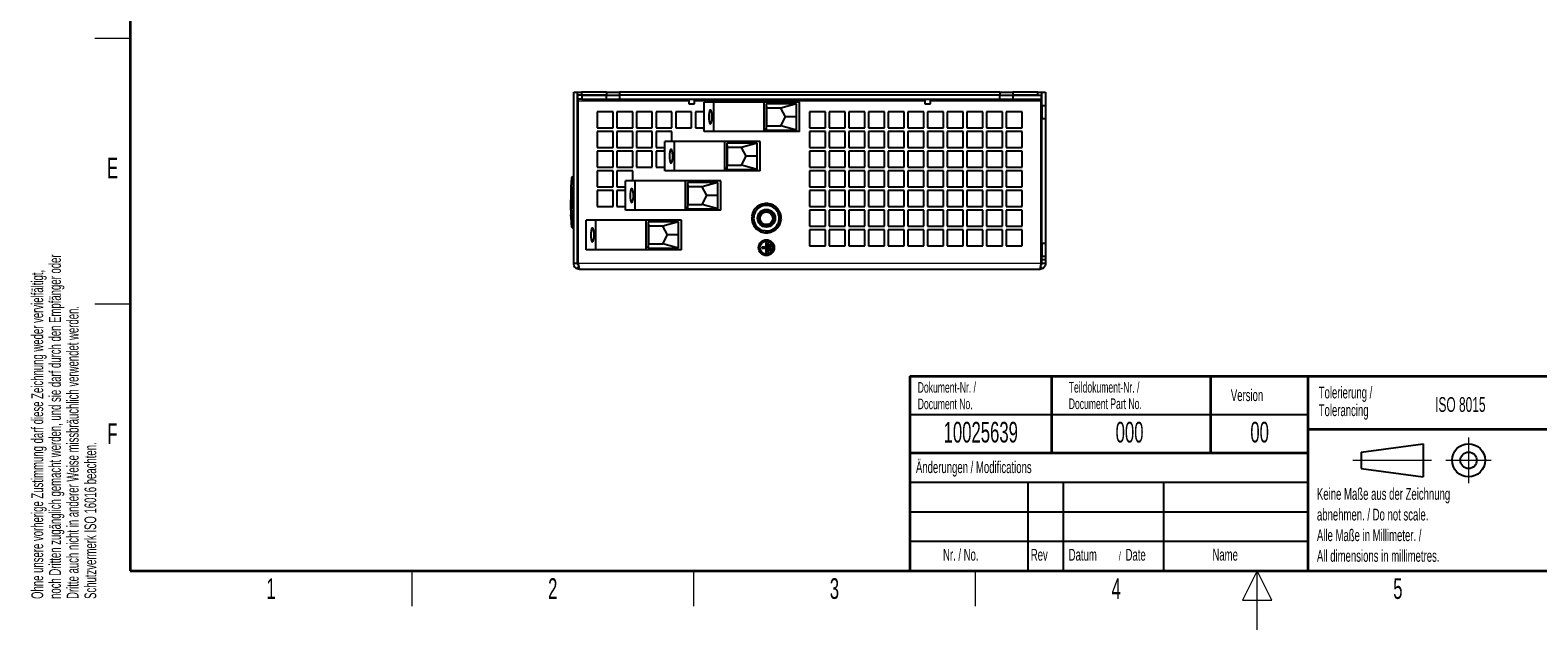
# Model space of a CAD drawing. Header units: millimetres. Extents: x 5 to 418, y 2 to 292.
# Tile 1 of 15: x 9 to 265, y 2 to 104. Entities that reach past the tile are written whole.
import ezdxf

# ---------------------------------------------------------------- set-up
doc = ezdxf.new("R2010")
doc.units = ezdxf.units.MM
doc.layers.add('SLD-0', color=7, linetype='Continuous')
doc.styles.add('SLDTEXTSTYLE0', font='TXT', dxfattribs={"width": 0.605})

msp = doc.modelspace()

# ---------------------------------------------------------------- linework, layer by layer
at = {"color": 7, "linetype": 'Continuous', "lineweight": 25}
for p, q in [((101.1509, 93.0885), (101.8176, 93.0885)), ((101.1509, 64.0885), (101.1509, 93.0885)), ((101.8176, 92.5885), (101.8176, 93.0885)), ((101.8176, 93.0885), (102.4842, 93.0885)), ((102.4842, 92.5885), (101.8176, 92.5885)), ((101.8176, 64.0885), (101.8176, 92.5885)), ((101.8842, 91.9218), (101.8842, 92.5885)), ((102.4842, 93.0885), (102.4842, 92.5885)), ((106.7342, 93.0885), (102.4842, 93.0885)), ((106.7342, 92.5885), (102.4842, 92.5885)), ((102.5509, 92.5885), (102.5509, 91.9218)), ((102.5509, 92.5885), (106.7342, 92.5885)), ((106.7342, 93.0885), (106.7342, 92.5885)), ((106.7342, 93.0885), (108.9009, 93.0885)), ((106.7342, 92.5885), (108.9009, 92.5885)), ((106.7342, 91.9218), (106.7342, 92.5885)), ((108.9009, 93.0885), (108.9009, 92.5885)), ((173.4009, 93.0885), (108.9009, 93.0885)), ((173.4009, 92.5885), (108.9009, 92.5885)), ((108.9009, 92.5885), (108.9009, 91.9218)), ((173.4009, 93.0885), (173.4009, 92.5885)), ((173.4009, 93.0885), (175.5676, 93.0885)), ((173.4009, 92.5885), (175.5676, 92.5885)), ((173.4009, 91.9218), (173.4009, 92.5885)), ((175.5676, 93.0885), (175.5676, 92.5885)), ((179.8176, 93.0885), (175.5676, 93.0885)), ((179.8176, 92.5885), (175.5676, 92.5885)), ((175.5676, 92.5885), (175.5676, 91.9218)), ((175.5676, 92.5885), (180.4176, 92.5885)), ((179.8176, 92.5885), (179.8176, 93.0885)), ((179.8176, 93.0885), (180.4842, 93.0885)), ((180.4842, 92.5885), (180.4176, 92.5885)), ((180.4176, 92.5885), (180.4176, 91.9218)), ((180.4842, 90.8385), (180.4842, 93.0885)), ((180.4842, 93.0885), (181.1509, 93.0885)), ((181.1509, 93.0885), (181.1509, 90.8385)), ((102.5509, 91.9218), (101.8842, 91.9218)), ((101.8842, 91.9218), (101.8842, 91.5885)), ((101.8842, 91.5885), (101.8842, 64.0885)), ((102.5509, 91.9218), (106.7342, 91.9218)), ((107.8176, 89.7552), (105.1509, 89.7552)), ((105.1509, 89.7552), (105.1509, 87.0885)), ((106.7342, 91.9218), (108.9009, 91.9218)), ((107.8176, 87.0885), (107.8176, 89.7552)), ((108.4842, 89.7552), (108.4842, 87.0885)), ((111.1509, 89.7552), (108.4842, 89.7552)), ((108.9009, 91.9218), (173.4009, 91.9218)), ((111.1509, 87.0885), (111.1509, 89.7552)), ((111.8176, 89.7552), (111.8176, 87.0885)), ((114.4842, 89.7552), (111.8176, 89.7552)), ((114.4842, 87.0885), (114.4842, 89.7552)), ((115.1509, 89.7552), (115.1509, 87.0885)), ((117.8176, 89.7552), (115.1509, 89.7552)), ((117.8176, 87.0885), (117.8176, 89.7552)), ((118.4842, 89.7552), (118.4842, 87.0885)), ((121.1509, 89.7552), (118.4842, 89.7552)), ((120.6592, 91.9218), (120.6592, 91.159)), ((120.6592, 91.159), (121.342, 91.159)), ((121.1509, 87.0885), (121.1509, 89.7552)), ((121.342, 91.159), (121.6426, 91.159)), ((121.6426, 91.159), (121.6426, 91.9218)), ((121.8176, 89.7552), (121.8176, 87.0885)), ((123.2509, 89.7552), (121.8176, 89.7552)), ((123.2509, 86.4218), (123.2509, 91.4218)), ((124.9176, 91.4218), (123.2509, 91.4218)), ((124.9176, 86.4218), (124.9176, 91.4218)), ((133.4176, 91.4218), (124.9176, 91.4218)), ((133.4176, 86.4218), (133.4176, 91.4218)), ((139.4176, 91.4218), (133.4176, 91.4218)), ((133.7584, 91.1552), (133.7584, 86.6885)), ((138.9325, 91.1552), (133.7584, 91.1552)), ((133.7584, 91.1552), (133.8393, 90.4218)), ((136.2646, 90.4218), (133.8393, 90.4218)), ((133.8393, 90.4218), (133.8393, 87.4218)), ((138.9325, 91.1552), (136.2646, 90.4218)), ((137.0731, 88.9218), (136.2646, 90.4218)), ((138.9325, 88.9218), (138.9325, 91.1552)), ((139.4176, 86.4218), (139.4176, 91.4218)), ((141.1509, 89.7552), (141.1509, 87.0885)), ((143.8176, 89.7552), (141.1509, 89.7552)), ((143.8176, 87.0885), (143.8176, 89.7552)), ((144.4842, 89.7552), (144.4842, 87.0885)), ((147.1509, 89.7552), (144.4842, 89.7552)), ((147.1509, 87.0885), (147.1509, 89.7552)), ((147.8176, 89.7552), (147.8176, 87.0885)), ((150.4842, 89.7552), (147.8176, 89.7552)), ((150.4842, 87.0885), (150.4842, 89.7552)), ((151.1509, 89.7552), (151.1509, 87.0885)), ((153.8176, 89.7552), (151.1509, 89.7552)), ((153.8176, 87.0885), (153.8176, 89.7552)), ((154.4842, 89.7552), (154.4842, 87.0885)), ((157.1509, 89.7552), (154.4842, 89.7552)), ((157.1509, 87.0885), (157.1509, 89.7552)), ((157.8176, 89.7552), (157.8176, 87.0885)), ((160.4842, 89.7552), (157.8176, 89.7552)), ((160.4842, 87.0885), (160.4842, 89.7552)), ((160.6592, 91.9218), (160.6592, 91.159)), ((160.6592, 91.159), (161.342, 91.159)), ((161.1509, 89.7552), (161.1509, 87.0885)), ((163.8176, 89.7552), (161.1509, 89.7552)), ((161.342, 91.159), (161.6426, 91.159)), ((161.6426, 91.159), (161.6426, 91.9218)), ((163.8176, 87.0885), (163.8176, 89.7552)), ((164.4842, 89.7552), (164.4842, 87.0885)), ((167.1509, 89.7552), (164.4842, 89.7552)), ((167.1509, 87.0885), (167.1509, 89.7552)), ((167.8176, 89.7552), (167.8176, 87.0885)), ((170.4842, 89.7552), (167.8176, 89.7552)), ((170.4842, 87.0885), (170.4842, 89.7552)), ((173.8176, 89.7552), (171.1509, 89.7552)), ((171.1509, 89.7552), (171.1509, 87.0885)), ((173.4009, 91.9218), (175.5676, 91.9218)), ((173.8176, 87.0885), (173.8176, 89.7552)), ((177.1509, 89.7552), (174.4842, 89.7552)), ((174.4842, 89.7552), (174.4842, 87.0885)), ((175.5676, 91.9218), (180.4176, 91.9218)), ((177.1509, 87.0885), (177.1509, 89.7552)), ((180.4176, 91.5885), (180.4176, 91.9218)), ((180.4176, 64.0885), (180.4176, 91.5885)), ((180.4842, 90.8385), (181.1509, 90.8385)), ((180.4842, 90.8385), (180.4842, 88.6718)), ((181.1509, 90.8385), (181.1509, 88.6718)), ((105.1509, 87.0885), (107.8176, 87.0885)), ((108.4842, 87.0885), (111.1509, 87.0885)), ((111.8176, 87.0885), (114.4842, 87.0885)), ((115.1509, 87.0885), (117.8176, 87.0885)), ((118.4842, 87.0885), (121.1509, 87.0885)), ((121.8176, 87.0885), (123.2509, 87.0885)), ((133.7584, 86.6885), (133.8393, 87.4218)), ((133.8393, 87.4218), (136.2646, 87.4218)), ((136.2646, 87.4218), (137.0731, 88.9218)), ((138.9325, 86.6885), (136.2646, 87.4218)), ((138.9325, 88.9218), (137.0731, 88.9218)), ((138.9325, 86.6885), (138.9325, 88.9218)), ((141.1509, 87.0885), (143.8176, 87.0885)), ((144.4842, 87.0885), (147.1509, 87.0885)), ((147.8176, 87.0885), (150.4842, 87.0885)), ((151.1509, 87.0885), (153.8176, 87.0885)), ((154.4842, 87.0885), (157.1509, 87.0885)), ((157.8176, 87.0885), (160.4842, 87.0885)), ((161.1509, 87.0885), (163.8176, 87.0885)), ((164.4842, 87.0885), (167.1509, 87.0885)), ((167.8176, 87.0885), (170.4842, 87.0885)), ((171.1509, 87.0885), (173.8176, 87.0885)), ((174.4842, 87.0885), (177.1509, 87.0885)), ((180.4842, 88.6718), (181.1509, 88.6718)), ((180.4842, 67.5052), (180.4842, 88.6718)), ((181.1509, 88.6718), (181.1509, 67.5052)), ((107.8176, 86.4218), (105.1509, 86.4218)), ((105.1509, 86.4218), (105.1509, 83.7552)), ((107.8176, 83.7552), (107.8176, 86.4218)), ((108.4842, 86.4218), (108.4842, 83.7552)), ((111.1509, 86.4218), (108.4842, 86.4218)), ((111.1509, 83.7552), (111.1509, 86.4218)), ((111.8176, 86.4218), (111.8176, 83.7552)), ((114.4842, 86.4218), (111.8176, 86.4218)), ((114.4842, 83.7552), (114.4842, 86.4218)), ((115.1509, 86.4218), (115.1509, 83.7552)), ((117.8176, 86.4218), (115.1509, 86.4218)), ((116.5842, 79.7552), (116.5842, 84.7552)), ((118.2509, 84.7552), (116.5842, 84.7552)), ((117.8176, 84.7552), (117.8176, 86.4218)), ((118.2509, 79.7552), (118.2509, 84.7552)), ((126.7509, 84.7552), (118.2509, 84.7552)), ((124.9176, 86.4218), (123.2509, 86.4218)), ((133.4176, 86.4218), (124.9176, 86.4218)), ((126.7509, 79.7552), (126.7509, 84.7552)), ((132.7509, 84.7552), (126.7509, 84.7552)), ((127.0917, 84.4885), (127.0917, 80.0218)), ((132.2658, 84.4885), (127.0917, 84.4885)), ((127.0917, 84.4885), (127.1726, 83.7552)), ((132.2658, 84.4885), (129.5979, 83.7552)), ((132.2658, 82.2552), (132.2658, 84.4885)), ((132.7509, 79.7552), (132.7509, 84.7552)), ((139.4176, 86.4218), (133.4176, 86.4218)), ((133.7584, 86.6885), (138.9325, 86.6885)), ((141.1509, 86.4218), (141.1509, 83.7552)), ((143.8176, 86.4218), (141.1509, 86.4218)), ((143.8176, 83.7552), (143.8176, 86.4218)), ((144.4842, 86.4218), (144.4842, 83.7552)), ((147.1509, 86.4218), (144.4842, 86.4218)), ((147.1509, 83.7552), (147.1509, 86.4218)), ((147.8176, 86.4218), (147.8176, 83.7552)), ((150.4842, 86.4218), (147.8176, 86.4218)), ((150.4842, 83.7552), (150.4842, 86.4218)), ((151.1509, 86.4218), (151.1509, 83.7552)), ((153.8176, 86.4218), (151.1509, 86.4218)), ((153.8176, 83.7552), (153.8176, 86.4218)), ((154.4842, 86.4218), (154.4842, 83.7552)), ((157.1509, 86.4218), (154.4842, 86.4218)), ((157.1509, 83.7552), (157.1509, 86.4218)), ((157.8176, 86.4218), (157.8176, 83.7552)), ((160.4842, 86.4218), (157.8176, 86.4218)), ((160.4842, 83.7552), (160.4842, 86.4218)), ((161.1509, 86.4218), (161.1509, 83.7552)), ((163.8176, 86.4218), (161.1509, 86.4218)), ((163.8176, 83.7552), (163.8176, 86.4218)), ((164.4842, 86.4218), (164.4842, 83.7552)), ((167.1509, 86.4218), (164.4842, 86.4218)), ((167.1509, 83.7552), (167.1509, 86.4218)), ((167.8176, 86.4218), (167.8176, 83.7552)), ((170.4842, 86.4218), (167.8176, 86.4218)), ((170.4842, 83.7552), (170.4842, 86.4218)), ((171.1509, 86.4218), (171.1509, 83.7552)), ((173.8176, 86.4218), (171.1509, 86.4218)), ((173.8176, 83.7552), (173.8176, 86.4218)), ((174.4842, 86.4218), (174.4842, 83.7552)), ((177.1509, 86.4218), (174.4842, 86.4218)), ((177.1509, 83.7552), (177.1509, 86.4218)), ((105.1509, 83.7552), (107.8176, 83.7552)), ((105.1509, 83.0885), (105.1509, 80.4218)), ((107.8176, 83.0885), (105.1509, 83.0885)), ((107.8176, 80.4218), (107.8176, 83.0885)), ((108.4842, 83.7552), (111.1509, 83.7552)), ((108.4842, 83.0885), (108.4842, 80.4218)), ((111.1509, 83.0885), (108.4842, 83.0885)), ((111.1509, 80.4218), (111.1509, 83.0885)), ((111.8176, 83.7552), (114.4842, 83.7552)), ((111.8176, 83.0885), (111.8176, 80.4218)), ((114.4842, 83.0885), (111.8176, 83.0885)), ((114.4842, 80.4218), (114.4842, 83.0885)), ((115.1509, 83.7552), (116.5842, 83.7552)), ((115.1509, 83.0885), (115.1509, 80.4218)), ((116.5842, 83.0885), (115.1509, 83.0885)), ((129.5979, 83.7552), (127.1726, 83.7552)), ((127.1726, 83.7552), (127.1726, 80.7552)), ((130.4064, 82.2552), (129.5979, 83.7552)), ((129.5979, 80.7552), (130.4064, 82.2552)), ((132.2658, 82.2552), (130.4064, 82.2552)), ((132.2658, 80.0218), (132.2658, 82.2552)), ((141.1509, 83.7552), (143.8176, 83.7552)), ((141.1509, 83.0885), (141.1509, 80.4218)), ((143.8176, 83.0885), (141.1509, 83.0885)), ((143.8176, 80.4218), (143.8176, 83.0885)), ((144.4842, 83.7552), (147.1509, 83.7552)), ((144.4842, 83.0885), (144.4842, 80.4218)), ((147.1509, 83.0885), (144.4842, 83.0885)), ((147.1509, 80.4218), (147.1509, 83.0885)), ((147.8176, 83.7552), (150.4842, 83.7552)), ((147.8176, 83.0885), (147.8176, 80.4218)), ((150.4842, 83.0885), (147.8176, 83.0885)), ((150.4842, 80.4218), (150.4842, 83.0885)), ((151.1509, 83.7552), (153.8176, 83.7552)), ((151.1509, 83.0885), (151.1509, 80.4218)), ((153.8176, 83.0885), (151.1509, 83.0885)), ((153.8176, 80.4218), (153.8176, 83.0885)), ((154.4842, 83.7552), (157.1509, 83.7552)), ((154.4842, 83.0885), (154.4842, 80.4218)), ((157.1509, 83.0885), (154.4842, 83.0885)), ((157.1509, 80.4218), (157.1509, 83.0885)), ((157.8176, 83.7552), (160.4842, 83.7552)), ((157.8176, 83.0885), (157.8176, 80.4218)), ((160.4842, 83.0885), (157.8176, 83.0885)), ((160.4842, 80.4218), (160.4842, 83.0885)), ((161.1509, 83.7552), (163.8176, 83.7552)), ((161.1509, 83.0885), (161.1509, 80.4218)), ((163.8176, 83.0885), (161.1509, 83.0885)), ((163.8176, 80.4218), (163.8176, 83.0885)), ((164.4842, 83.7552), (167.1509, 83.7552)), ((164.4842, 83.0885), (164.4842, 80.4218)), ((167.1509, 83.0885), (164.4842, 83.0885)), ((167.1509, 80.4218), (167.1509, 83.0885)), ((167.8176, 83.7552), (170.4842, 83.7552)), ((167.8176, 83.0885), (167.8176, 80.4218)), ((170.4842, 83.0885), (167.8176, 83.0885)), ((170.4842, 80.4218), (170.4842, 83.0885)), ((171.1509, 83.7552), (173.8176, 83.7552)), ((171.1509, 83.0885), (171.1509, 80.4218)), ((173.8176, 83.0885), (171.1509, 83.0885)), ((173.8176, 80.4218), (173.8176, 83.0885)), ((174.4842, 83.7552), (177.1509, 83.7552)), ((174.4842, 83.0885), (174.4842, 80.4218)), ((177.1509, 83.0885), (174.4842, 83.0885)), ((177.1509, 80.4218), (177.1509, 83.0885)), ((105.1509, 80.4218), (107.8176, 80.4218)), ((105.1509, 79.7552), (105.1509, 77.0885)), ((107.8176, 79.7552), (105.1509, 79.7552)), ((107.8176, 77.0885), (107.8176, 79.7552)), ((108.4842, 80.4218), (111.1509, 80.4218)), ((108.4842, 79.7552), (108.4842, 77.0885)), ((111.1509, 79.7552), (108.4842, 79.7552)), ((111.1509, 78.0885), (111.1509, 79.7552)), ((111.8176, 80.4218), (114.4842, 80.4218)), ((115.1509, 80.4218), (116.5842, 80.4218)), ((118.2509, 79.7552), (116.5842, 79.7552)), ((126.7509, 79.7552), (118.2509, 79.7552)), ((132.7509, 79.7552), (126.7509, 79.7552)), ((127.0917, 80.0218), (127.1726, 80.7552)), ((127.0917, 80.0218), (132.2658, 80.0218)), ((127.1726, 80.7552), (129.5979, 80.7552)), ((132.2658, 80.0218), (129.5979, 80.7552)), ((141.1509, 80.4218), (143.8176, 80.4218)), ((141.1509, 79.7552), (141.1509, 77.0885)), ((143.8176, 79.7552), (141.1509, 79.7552)), ((143.8176, 77.0885), (143.8176, 79.7552)), ((144.4842, 80.4218), (147.1509, 80.4218)), ((144.4842, 79.7552), (144.4842, 77.0885)), ((147.1509, 79.7552), (144.4842, 79.7552)), ((147.1509, 77.0885), (147.1509, 79.7552)), ((147.8176, 80.4218), (150.4842, 80.4218)), ((147.8176, 79.7552), (147.8176, 77.0885)), ((150.4842, 79.7552), (147.8176, 79.7552)), ((150.4842, 77.0885), (150.4842, 79.7552)), ((151.1509, 80.4218), (153.8176, 80.4218)), ((151.1509, 79.7552), (151.1509, 77.0885)), ((153.8176, 79.7552), (151.1509, 79.7552)), ((153.8176, 77.0885), (153.8176, 79.7552)), ((154.4842, 80.4218), (157.1509, 80.4218)), ((154.4842, 79.7552), (154.4842, 77.0885)), ((157.1509, 79.7552), (154.4842, 79.7552)), ((157.1509, 77.0885), (157.1509, 79.7552)), ((157.8176, 80.4218), (160.4842, 80.4218)), ((157.8176, 79.7552), (157.8176, 77.0885)), ((160.4842, 79.7552), (157.8176, 79.7552)), ((160.4842, 77.0885), (160.4842, 79.7552)), ((161.1509, 80.4218), (163.8176, 80.4218)), ((161.1509, 79.7552), (161.1509, 77.0885)), ((163.8176, 79.7552), (161.1509, 79.7552)), ((163.8176, 77.0885), (163.8176, 79.7552)), ((164.4842, 80.4218), (167.1509, 80.4218)), ((164.4842, 79.7552), (164.4842, 77.0885)), ((167.1509, 79.7552), (164.4842, 79.7552)), ((167.1509, 77.0885), (167.1509, 79.7552)), ((167.8176, 80.4218), (170.4842, 80.4218)), ((167.8176, 79.7552), (167.8176, 77.0885)), ((170.4842, 79.7552), (167.8176, 79.7552)), ((170.4842, 77.0885), (170.4842, 79.7552)), ((171.1509, 80.4218), (173.8176, 80.4218)), ((171.1509, 79.7552), (171.1509, 77.0885)), ((173.8176, 79.7552), (171.1509, 79.7552)), ((173.8176, 77.0885), (173.8176, 79.7552)), ((174.4842, 80.4218), (177.1509, 80.4218)), ((174.4842, 79.7552), (174.4842, 77.0885)), ((177.1509, 79.7552), (174.4842, 79.7552)), ((177.1509, 77.0885), (177.1509, 79.7552)), ((100.746, 77.3448), (100.7126, 76.3686)), ((100.7374, 77.3922), (100.7564, 77.3922)), ((100.7452, 76.5579), (100.7374, 77.3922)), ((100.7443, 77.3663), (100.7519, 76.5579)), ((100.7742, 78.1705), (100.746, 77.3448)), ((100.7666, 77.3922), (100.7894, 78.1253)), ((100.7666, 77.3922), (100.7733, 77.3922)), ((100.7961, 78.1253), (100.7733, 77.3922)), ((100.8068, 78.5864), (100.7803, 78.1253)), ((100.7894, 78.1253), (100.7961, 78.1253)), ((101.1509, 78.7552), (101.0469, 78.7552)), ((105.1509, 77.0885), (107.8176, 77.0885)), ((108.4842, 77.0885), (109.9176, 77.0885)), ((109.9176, 73.0885), (109.9176, 78.0885)), ((111.5842, 78.0885), (109.9176, 78.0885)), ((111.5842, 73.0885), (111.5842, 78.0885)), ((120.0842, 78.0885), (111.5842, 78.0885)), ((120.0842, 73.0885), (120.0842, 78.0885)), ((126.0842, 78.0885), (120.0842, 78.0885)), ((120.4251, 77.8218), (120.4251, 73.3552)), ((125.5992, 77.8218), (120.4251, 77.8218)), ((120.4251, 77.8218), (120.5059, 77.0885)), ((122.9313, 77.0885), (120.5059, 77.0885)), ((120.5059, 77.0885), (120.5059, 74.0885)), ((125.5992, 77.8218), (122.9313, 77.0885)), ((123.7397, 75.5885), (122.9313, 77.0885)), ((125.5992, 75.5885), (125.5992, 77.8218)), ((126.0842, 73.0885), (126.0842, 78.0885)), ((141.1509, 77.0885), (143.8176, 77.0885)), ((144.4842, 77.0885), (147.1509, 77.0885)), ((147.8176, 77.0885), (150.4842, 77.0885)), ((151.1509, 77.0885), (153.8176, 77.0885)), ((154.4842, 77.0885), (157.1509, 77.0885)), ((157.8176, 77.0885), (160.4842, 77.0885)), ((161.1509, 77.0885), (163.8176, 77.0885)), ((164.4842, 77.0885), (167.1509, 77.0885)), ((167.8176, 77.0885), (170.4842, 77.0885)), ((171.1509, 77.0885), (173.8176, 77.0885)), ((174.4842, 77.0885), (177.1509, 77.0885)), ((100.6508, 74.8536), (100.6689, 74.8536)), ((100.6656, 73.127), (100.6508, 74.8536)), ((100.6575, 74.8536), (100.6639, 74.1061)), ((100.6651, 75.6835), (100.7217, 75.6835)), ((100.6904, 76.3723), (100.6673, 75.6835)), ((100.6689, 74.8536), (100.6772, 73.3587)), ((100.6934, 76.5579), (100.6977, 76.3691)), ((100.7269, 73.3587), (100.7452, 76.5579)), ((100.7519, 76.5579), (100.7337, 73.3587)), ((100.7452, 76.5579), (100.7519, 76.5579)), ((105.1509, 76.4218), (105.1509, 73.7552)), ((107.8176, 76.4218), (105.1509, 76.4218)), ((107.8176, 73.7552), (107.8176, 76.4218)), ((108.4842, 76.4218), (108.4842, 73.7552)), ((109.9176, 76.4218), (108.4842, 76.4218)), ((122.9313, 74.0885), (123.7397, 75.5885)), ((125.5992, 75.5885), (123.7397, 75.5885)), ((125.5992, 73.3552), (125.5992, 75.5885)), ((141.1509, 76.4218), (141.1509, 73.7552)), ((143.8176, 76.4218), (141.1509, 76.4218)), ((143.8176, 73.7552), (143.8176, 76.4218)), ((144.4842, 76.4218), (144.4842, 73.7552)), ((147.1509, 76.4218), (144.4842, 76.4218)), ((147.1509, 73.7552), (147.1509, 76.4218)), ((147.8176, 76.4218), (147.8176, 73.7552)), ((150.4842, 76.4218), (147.8176, 76.4218)), ((150.4842, 73.7552), (150.4842, 76.4218)), ((151.1509, 76.4218), (151.1509, 73.7552)), ((153.8176, 76.4218), (151.1509, 76.4218)), ((153.8176, 73.7552), (153.8176, 76.4218)), ((154.4842, 76.4218), (154.4842, 73.7552)), ((157.1509, 76.4218), (154.4842, 76.4218)), ((157.1509, 73.7552), (157.1509, 76.4218)), ((157.8176, 76.4218), (157.8176, 73.7552)), ((160.4842, 76.4218), (157.8176, 76.4218)), ((160.4842, 73.7552), (160.4842, 76.4218)), ((161.1509, 76.4218), (161.1509, 73.7552)), ((163.8176, 76.4218), (161.1509, 76.4218)), ((163.8176, 73.7552), (163.8176, 76.4218)), ((164.4842, 76.4218), (164.4842, 73.7552)), ((167.1509, 76.4218), (164.4842, 76.4218)), ((167.1509, 73.7552), (167.1509, 76.4218)), ((167.8176, 76.4218), (167.8176, 73.7552)), ((170.4842, 76.4218), (167.8176, 76.4218)), ((170.4842, 73.7552), (170.4842, 76.4218)), ((171.1509, 76.4218), (171.1509, 73.7552)), ((173.8176, 76.4218), (171.1509, 76.4218)), ((173.8176, 73.7552), (173.8176, 76.4218)), ((174.4842, 76.4218), (174.4842, 73.7552)), ((177.1509, 76.4218), (174.4842, 76.4218)), ((177.1509, 73.7552), (177.1509, 76.4218)), ((100.6917, 73.127), (100.6656, 73.127)), ((100.7163, 71.7337), (100.6905, 72.3141)), ((100.7052, 72.3141), (100.6923, 72.3141)), ((100.6923, 72.3141), (100.7177, 71.7337)), ((100.7244, 71.7337), (100.699, 72.3141)), ((100.7279, 71.7337), (100.7052, 72.3141)), ((100.7269, 73.3587), (100.7337, 73.3587)), ((100.7692, 71.3638), (100.7299, 73.127)), ((100.7299, 73.127), (100.7366, 73.127)), ((100.7366, 73.127), (100.7759, 71.3638)), ((105.1509, 73.7552), (107.8176, 73.7552)), ((108.4842, 73.7552), (109.9176, 73.7552)), ((111.5842, 73.0885), (109.9176, 73.0885)), ((120.0842, 73.0885), (111.5842, 73.0885)), ((126.0842, 73.0885), (120.0842, 73.0885)), ((120.4251, 73.3552), (120.5059, 74.0885)), ((120.4251, 73.3552), (125.5992, 73.3552)), ((120.5059, 74.0885), (122.9313, 74.0885)), ((125.5992, 73.3552), (122.9313, 74.0885)), ((132.7894, 74.036), (132.0588, 73.0206)), ((135.2788, 73.786), (135.7928, 72.6456)), ((141.1509, 73.7552), (143.8176, 73.7552)), ((141.1509, 73.0885), (141.1509, 70.4218)), ((143.8176, 73.0885), (141.1509, 73.0885)), ((143.8176, 70.4218), (143.8176, 73.0885)), ((144.4842, 73.7552), (147.1509, 73.7552)), ((144.4842, 73.0885), (144.4842, 70.4218)), ((147.1509, 73.0885), (144.4842, 73.0885)), ((147.1509, 70.4218), (147.1509, 73.0885)), ((147.8176, 73.7552), (150.4842, 73.7552)), ((147.8176, 73.0885), (147.8176, 70.4218)), ((150.4842, 73.0885), (147.8176, 73.0885)), ((150.4842, 70.4218), (150.4842, 73.0885)), ((151.1509, 73.7552), (153.8176, 73.7552)), ((151.1509, 73.0885), (151.1509, 70.4218)), ((153.8176, 73.0885), (151.1509, 73.0885)), ((153.8176, 70.4218), (153.8176, 73.0885)), ((154.4842, 73.7552), (157.1509, 73.7552)), ((154.4842, 73.0885), (154.4842, 70.4218)), ((157.1509, 73.0885), (154.4842, 73.0885)), ((157.1509, 70.4218), (157.1509, 73.0885)), ((157.8176, 73.7552), (160.4842, 73.7552)), ((157.8176, 73.0885), (157.8176, 70.4218)), ((160.4842, 73.0885), (157.8176, 73.0885)), ((160.4842, 70.4218), (160.4842, 73.0885)), ((161.1509, 73.7552), (163.8176, 73.7552)), ((161.1509, 73.0885), (161.1509, 70.4218)), ((163.8176, 73.0885), (161.1509, 73.0885)), ((163.8176, 70.4218), (163.8176, 73.0885)), ((164.4842, 73.7552), (167.1509, 73.7552)), ((164.4842, 73.0885), (164.4842, 70.4218)), ((167.1509, 73.0885), (164.4842, 73.0885)), ((167.1509, 70.4218), (167.1509, 73.0885)), ((167.8176, 73.7552), (170.4842, 73.7552)), ((167.8176, 73.0885), (167.8176, 70.4218)), ((170.4842, 73.0885), (167.8176, 73.0885)), ((170.4842, 70.4218), (170.4842, 73.0885)), ((171.1509, 73.7552), (173.8176, 73.7552)), ((171.1509, 73.0885), (171.1509, 70.4218)), ((173.8176, 73.0885), (171.1509, 73.0885)), ((173.8176, 70.4218), (173.8176, 73.0885)), ((174.4842, 73.7552), (177.1509, 73.7552)), ((174.4842, 73.0885), (174.4842, 70.4218)), ((177.1509, 73.0885), (174.4842, 73.0885)), ((177.1509, 70.4218), (177.1509, 73.0885)), ((100.7303, 71.5212), (100.7369, 71.5212)), ((100.7306, 71.5477), (100.7372, 71.5477)), ((100.7314, 71.5477), (100.7312, 71.5264)), ((100.7693, 70.7549), (100.7584, 70.9446)), ((100.7693, 70.7549), (100.7759, 70.7549)), ((100.774, 70.7559), (100.7748, 70.7549)), ((100.7748, 70.7549), (100.7814, 70.7549)), ((100.7809, 70.7773), (100.8068, 70.2573)), ((101.1509, 70.0885), (101.0469, 70.0885)), ((103.2509, 66.4218), (103.2509, 71.4218)), ((104.9176, 71.4218), (103.2509, 71.4218)), ((104.9176, 66.4218), (104.9176, 71.4218)), ((113.4176, 71.4218), (104.9176, 71.4218)), ((113.4176, 66.4218), (113.4176, 71.4218)), ((119.4176, 71.4218), (113.4176, 71.4218)), ((113.7584, 71.1552), (113.7584, 66.6885)), ((118.9325, 71.1552), (113.7584, 71.1552)), ((113.7584, 71.1552), (113.8393, 70.4218)), ((116.2646, 70.4218), (113.8393, 70.4218)), ((113.8393, 70.4218), (113.8393, 67.4218)), ((118.9325, 71.1552), (116.2646, 70.4218)), ((117.0731, 68.9218), (116.2646, 70.4218)), ((118.9325, 68.9218), (118.9325, 71.1552)), ((119.4176, 66.4218), (119.4176, 71.4218)), ((132.3564, 69.7244), (131.8423, 70.8648)), ((134.8457, 69.4743), (135.5763, 70.4897)), ((141.1509, 70.4218), (143.8176, 70.4218)), ((141.1509, 69.7552), (141.1509, 67.0885)), ((143.8176, 69.7552), (141.1509, 69.7552)), ((143.8176, 67.0885), (143.8176, 69.7552)), ((144.4842, 70.4218), (147.1509, 70.4218)), ((144.4842, 69.7552), (144.4842, 67.0885)), ((147.1509, 69.7552), (144.4842, 69.7552)), ((147.1509, 67.0885), (147.1509, 69.7552)), ((147.8176, 70.4218), (150.4842, 70.4218)), ((147.8176, 69.7552), (147.8176, 67.0885)), ((150.4842, 69.7552), (147.8176, 69.7552)), ((150.4842, 67.0885), (150.4842, 69.7552)), ((151.1509, 70.4218), (153.8176, 70.4218)), ((151.1509, 69.7552), (151.1509, 67.0885)), ((153.8176, 69.7552), (151.1509, 69.7552)), ((153.8176, 67.0885), (153.8176, 69.7552)), ((154.4842, 70.4218), (157.1509, 70.4218)), ((154.4842, 69.7552), (154.4842, 67.0885)), ((157.1509, 69.7552), (154.4842, 69.7552)), ((157.1509, 67.0885), (157.1509, 69.7552)), ((157.8176, 70.4218), (160.4842, 70.4218)), ((157.8176, 69.7552), (157.8176, 67.0885)), ((160.4842, 69.7552), (157.8176, 69.7552)), ((160.4842, 67.0885), (160.4842, 69.7552)), ((161.1509, 70.4218), (163.8176, 70.4218)), ((161.1509, 69.7552), (161.1509, 67.0885)), ((163.8176, 69.7552), (161.1509, 69.7552)), ((163.8176, 67.0885), (163.8176, 69.7552)), ((164.4842, 70.4218), (167.1509, 70.4218)), ((164.4842, 69.7552), (164.4842, 67.0885)), ((167.1509, 69.7552), (164.4842, 69.7552)), ((167.1509, 67.0885), (167.1509, 69.7552)), ((167.8176, 70.4218), (170.4842, 70.4218)), ((167.8176, 69.7552), (167.8176, 67.0885)), ((170.4842, 69.7552), (167.8176, 69.7552)), ((170.4842, 67.0885), (170.4842, 69.7552)), ((171.1509, 70.4218), (173.8176, 70.4218)), ((171.1509, 69.7552), (171.1509, 67.0885)), ((173.8176, 69.7552), (171.1509, 69.7552)), ((173.8176, 67.0885), (173.8176, 69.7552)), ((174.4842, 70.4218), (177.1509, 70.4218)), ((174.4842, 69.7552), (174.4842, 67.0885)), ((177.1509, 69.7552), (174.4842, 69.7552)), ((177.1509, 67.0885), (177.1509, 69.7552)), ((113.7584, 66.6885), (113.8393, 67.4218)), ((113.7584, 66.6885), (118.9325, 66.6885)), ((113.8393, 67.4218), (116.2646, 67.4218)), ((116.2646, 67.4218), (117.0731, 68.9218)), ((118.9325, 66.6885), (116.2646, 67.4218)), ((118.9325, 68.9218), (117.0731, 68.9218)), ((118.9325, 66.6885), (118.9325, 68.9218)), ((133.0676, 66.8385), (133.0676, 66.6718)), ((133.7342, 66.8385), (133.0676, 66.8385)), ((133.0676, 66.6718), (133.7342, 66.6718)), ((133.9009, 67.5885), (133.7342, 67.5885)), ((133.7342, 67.5885), (133.7342, 66.8385)), ((133.7342, 66.6718), (133.7342, 65.9218)), ((133.9009, 65.9218), (133.9009, 67.5885)), ((134.0676, 67.4218), (134.0676, 66.0885)), ((134.2342, 67.4218), (134.0676, 67.4218)), ((134.2342, 66.0885), (134.2342, 67.4218)), ((134.5676, 67.2552), (134.4009, 67.2552)), ((134.4009, 67.2552), (134.4009, 66.2552)), ((134.5676, 66.2552), (134.5676, 67.2552)), ((141.1509, 67.0885), (143.8176, 67.0885)), ((144.4842, 67.0885), (147.1509, 67.0885)), ((147.8176, 67.0885), (150.4842, 67.0885)), ((151.1509, 67.0885), (153.8176, 67.0885)), ((154.4842, 67.0885), (157.1509, 67.0885)), ((157.8176, 67.0885), (160.4842, 67.0885)), ((161.1509, 67.0885), (163.8176, 67.0885)), ((164.4842, 67.0885), (167.1509, 67.0885)), ((167.8176, 67.0885), (170.4842, 67.0885)), ((171.1509, 67.0885), (173.8176, 67.0885)), ((174.4842, 67.0885), (177.1509, 67.0885)), ((180.4842, 67.5052), (181.1509, 67.5052)), ((180.4842, 67.5052), (180.4842, 65.3385)), ((181.1509, 67.5052), (181.1509, 65.3385)), ((101.8176, 64.0885), (101.1509, 64.0885)), ((104.9176, 66.4218), (103.2509, 66.4218)), ((113.4176, 66.4218), (104.9176, 66.4218)), ((119.4176, 66.4218), (113.4176, 66.4218)), ((133.7342, 65.9218), (133.9009, 65.9218)), ((134.0676, 66.0885), (134.2342, 66.0885)), ((134.4009, 66.2552), (134.5676, 66.2552)), ((180.4842, 65.3385), (181.1509, 65.3385)), ((180.4842, 64.7552), (180.4842, 65.3385)), ((180.4842, 64.7552), (181.1509, 64.7552)), ((180.4842, 64.0885), (180.4842, 64.7552)), ((181.1509, 64.0885), (180.4842, 64.0885)), ((181.1509, 65.3385), (181.1509, 64.7552)), ((181.1509, 64.7552), (181.1509, 64.0885)), ((101.766, 63.4218), (102.0095, 63.4218)), ((180.1509, 63.0885), (102.1509, 63.0885)), ((180.2915, 63.4218), (180.5358, 63.4218))]:
    msp.add_line(p, q, dxfattribs=at)
at = {"color": 7, "linetype": 'Continuous', "lineweight": 18}
for p, q in [((120.6592, 91.5885), (101.8842, 91.5885)), ((160.6592, 91.5885), (121.6426, 91.5885)), ((180.4176, 91.5885), (161.6426, 91.5885)), ((101.0469, 78.4218), (100.8136, 78.4247)), ((101.1509, 78.4218), (101.0469, 78.4218)), ((100.7177, 71.7337), (100.7244, 71.7337)), ((100.7692, 71.3638), (100.7759, 71.3638)), ((101.0469, 70.4218), (100.8136, 70.419)), ((101.1509, 70.4218), (101.0469, 70.4218)), ((180.4176, 64.0885), (101.8842, 64.0885))]:
    msp.add_line(p, q, dxfattribs=at)
at = {"color": 7, "linetype": 'Continuous', "lineweight": 25, "flags": 128}
for points in [[(124.0487, 88.9218), (124.0637, 88.543), (124.107, 88.2053), (124.174, 87.9451), (124.2573, 87.7909), (124.348, 87.7592), (124.4362, 87.8534), (124.5124, 88.0635), (124.5683, 88.3666), (124.5979, 88.7298), (124.5979, 89.1139), (124.5683, 89.4771), (124.5124, 89.7802), (124.4362, 89.9902), (124.348, 90.0845), (124.2573, 90.0528), (124.174, 89.8985), (124.107, 89.6384), (124.0637, 89.3007), (124.0487, 88.9218)], [(117.3821, 82.2552), (117.397, 81.8764), (117.4404, 81.5386), (117.5073, 81.2785), (117.5907, 81.1242), (117.6813, 81.0925), (117.7696, 81.1868), (117.8458, 81.3968), (117.9016, 81.6999), (117.9312, 82.0631), (117.9312, 82.4472), (117.9016, 82.8104), (117.8458, 83.1135), (117.7696, 83.3236), (117.6813, 83.4179), (117.5907, 83.3861), (117.5073, 83.2319), (117.4404, 82.9718), (117.397, 82.634), (117.3821, 82.2552)], [(110.7154, 75.5885), (110.7304, 75.2097), (110.7737, 74.8719), (110.8406, 74.6118), (110.924, 74.4575), (111.0147, 74.4258), (111.1029, 74.5201), (111.1791, 74.7302), (111.235, 75.0332), (111.2645, 75.3965), (111.2645, 75.7805), (111.235, 76.1438), (111.1791, 76.4469), (111.1029, 76.6569), (111.0147, 76.7512), (110.924, 76.7195), (110.8406, 76.5652), (110.7737, 76.3051), (110.7304, 75.9673), (110.7154, 75.5885)], [(104.0487, 68.9218), (104.0637, 68.543), (104.107, 68.2053), (104.174, 67.9451), (104.2573, 67.7909), (104.348, 67.7592), (104.4362, 67.8534), (104.5124, 68.0635), (104.5683, 68.3666), (104.5979, 68.7298), (104.5979, 69.1139), (104.5683, 69.4771), (104.5124, 69.7802), (104.4362, 69.9902), (104.348, 70.0845), (104.2573, 70.0528), (104.174, 69.8985), (104.107, 69.6384), (104.0637, 69.3007), (104.0487, 68.9218)]]:
    msp.add_lwpolyline(points, dxfattribs=at)
at = {"color": 7, "linetype": 'Continuous', "lineweight": 25}
for centre, radius in [((133.8176, 71.7552), 1.4984), ((133.8176, 71.7552), 1.3333), ((133.8176, 71.7552), 1.0777), ((133.8176, 66.7552), 1.3333), ((133.8176, 66.7552), 1.0833)]:
    msp.add_circle(centre, radius, dxfattribs=at)
for centre, radius, start, end in [((101.0365, 78.5218), 0.2333, 89.998299, 176.658505), ((133.8176, 71.7552), 2.5, 355.753533, 172.130764), ((133.8176, 71.7552), 2.5, 176.250705, 246.329444), ((133.8176, 71.7552), 2.1667, 144.264562, 204.264562), ((133.8176, 71.7552), 2.1667, 84.264562, 144.264562), ((133.8176, 71.7552), 2.1667, 24.264562, 84.264562), ((133.8176, 71.7552), 2.1667, 324.264562, 24.264562), ((101.0365, 70.3218), 0.2333, 183.30809, 270.001716), ((133.8176, 71.7552), 2.1667, 204.264562, 264.264562), ((133.8176, 71.7552), 2.5, 246.329444, 293.736727), ((133.8176, 71.7552), 2.1667, 264.264562, 324.264562), ((133.8176, 71.7552), 2.5, 295.336257, 352.168426)]:
    msp.add_arc(centre, radius, start, end, dxfattribs=at)
at = {"color": 7, "linetype": 'Continuous', "lineweight": 18}
for centre, start, end in [((101.0469, 78.5219), 90.001948, 179.009929), ((101.0469, 70.3218), 180.990082, 269.998052)]:
    msp.add_arc(centre, 0.2333, start, end, dxfattribs=at)
for points, knots in [([(100.8136, 70.419), (100.8018, 71.7534), (100.7781, 74.4219), (100.8018, 77.0905), (100.8136, 78.4247)], [0, 0, 0, 0, 0.50003904, 1, 1, 1, 1]), ([(100.8137, 78.5259), (100.8096, 78.5302), (100.8037, 78.5364), (100.8045, 78.5355), (100.8048, 78.5352)], [0, 0, 0, 0, 0.68102564, 1, 1, 1, 1]), ([(100.8136, 78.4247), (100.8137, 78.4321), (100.8139, 78.4508), (100.8141, 78.479), (100.8141, 78.5046), (100.814, 78.5221), (100.8138, 78.5246), (100.8137, 78.5259)], [0, 0, 0, 0, 0.14056698, 0.35532785, 0.57084385, 0.7860438, 1, 1, 1, 1]), ([(101.0469, 78.4218), (101.0341, 77.0886), (101.0083, 74.4219), (101.0341, 71.7553), (101.0469, 70.4218)], [0, 0, 0, 0, 0.49996096, 1, 1, 1, 1]), ([(101.0469, 78.7552), (101.0471, 78.7515), (101.0473, 78.7441), (101.0474, 78.6867), (101.0474, 78.6021), (101.0472, 78.5084), (101.047, 78.4464), (101.0469, 78.4218)], [0, 0, 0, 0, 0.21467278, 0.42935247, 0.64402667, 0.85869575, 1, 1, 1, 1]), ([(100.8048, 70.3085), (100.8046, 70.3082), (100.8039, 70.3076), (100.8099, 70.3138), (100.8137, 70.3178)], [0, 0, 0, 0, 0.36210443, 1, 1, 1, 1]), ([(100.8137, 70.3178), (100.8137, 70.3184), (100.8139, 70.3198), (100.8141, 70.3322), (100.8141, 70.355), (100.814, 70.3851), (100.8138, 70.4077), (100.8136, 70.419)], [0, 0, 0, 0, 0.14065639, 0.35550279, 0.57103162, 0.78617076, 1, 1, 1, 1]), ([(101.0469, 70.4218), (101.047, 70.3844), (101.0473, 70.3094), (101.0474, 70.2095), (101.0474, 70.1342), (101.0472, 70.0942), (101.047, 70.0901), (101.0469, 70.0885)], [0, 0, 0, 0, 0.21467237, 0.42935203, 0.64402618, 0.85869555, 1, 1, 1, 1])]:
    msp.add_open_spline(points, degree=3, knots=knots, dxfattribs=at)
at = {"color": 7, "linetype": 'Continuous', "lineweight": 25}
for points, knots in [([(101.0378, 78.7552), (101.0375, 78.7552), (101.0366, 78.7552), (101.0427, 78.7552), (101.0469, 78.7552)], [0, 0, 0, 0, 0.31878402, 1, 1, 1, 1]), ([(100.6892, 75.6826), (100.6702, 75.2462), (100.5994, 73.6199), (100.6991, 71.9937), (100.772, 70.8039)], [0, 0, 0, 0, 0.26835909, 1, 1, 1, 1]), ([(100.7303, 71.5239), (100.7301, 71.5232), (100.7296, 71.5203), (100.7276, 71.54), (100.7247, 71.581), (100.7211, 71.6408), (100.7183, 71.6949), (100.7167, 71.7262), (100.7163, 71.7337)], [0, 0, 0, 0, 0.07318348, 0.28763208, 0.50225775, 0.71709958, 0.9321252, 1, 1, 1, 1]), ([(100.7177, 71.7337), (100.7188, 71.7128), (100.7209, 71.6709), (100.7242, 71.6152), (100.7272, 71.5729), (100.7296, 71.5487), (100.7313, 71.5455), (100.7321, 71.5635), (100.732, 71.6007), (100.7308, 71.6528), (100.7293, 71.7), (100.7282, 71.7273), (100.7279, 71.7337)], [0, 0, 0, 0, 0.10757797, 0.21515507, 0.32274136, 0.43026461, 0.53768061, 0.64498658, 0.75221303, 0.85941075, 0.96664052, 1, 1, 1, 1]), ([(132.0588, 73.0206), (132.0415, 72.9965), (131.7948, 72.6536), (131.553, 72.3176), (131.3282, 72.0052)], [0, 0, 0, 0, 0.070214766, 1, 1, 1, 1]), ([(131.8423, 70.8648), (131.8301, 70.8918), (131.6565, 71.2769), (131.4864, 71.6543), (131.3282, 72.0052)], [0, 0, 0, 0, 0.07021477, 1, 1, 1, 1]), ([(134.0341, 73.911), (133.9312, 73.9213), (133.51, 73.9636), (133.0996, 74.0049), (132.7894, 74.036)], [0, 0, 0, 0, 0.244365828, 1, 1, 1, 1]), ([(135.2788, 73.786), (135.1868, 73.7952), (134.7813, 73.8359), (134.3599, 73.8783), (134.0341, 73.911)], [0, 0, 0, 0, 0.226902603, 1, 1, 1, 1]), ([(135.7928, 72.6456), (135.805, 72.6185), (135.9786, 72.2334), (136.1487, 71.856), (136.3069, 71.5052)], [0, 0, 0, 0, 0.07021477, 1, 1, 1, 1]), ([(100.7748, 70.7549), (100.7756, 70.7616), (100.7772, 70.775), (100.777, 70.8799), (100.7757, 71.0343), (100.7733, 71.2056), (100.7704, 71.3188), (100.7692, 71.3638)], [0, 0, 0, 0, 0.21458998, 0.42917873, 0.64379751, 0.85844062, 1, 1, 1, 1]), ([(100.7791, 70.6376), (100.7785, 70.6372), (100.7769, 70.6364), (100.7721, 70.7115), (100.7693, 70.7549)], [0, 0, 0, 0, 0.42258421, 1, 1, 1, 1]), ([(100.7759, 71.3638), (100.7776, 71.2953), (100.7809, 71.1585), (100.783, 70.976), (100.7839, 70.8383), (100.7835, 70.7653), (100.782, 70.7578), (100.7814, 70.7549)], [0, 0, 0, 0, 0.21462852, 0.42925656, 0.64389477, 0.8585349, 1, 1, 1, 1]), ([(101.0469, 70.0885), (101.043, 70.0885), (101.0368, 70.0885), (101.0375, 70.0885), (101.0378, 70.0885)], [0, 0, 0, 0, 0.63779561, 1, 1, 1, 1]), ([(133.601, 69.5994), (133.4981, 69.6097), (133.0769, 69.652), (132.6665, 69.6932), (132.3564, 69.7244)], [0, 0, 0, 0, 0.24436583, 1, 1, 1, 1]), ([(134.8457, 69.4743), (134.7537, 69.4836), (134.3483, 69.5243), (133.9269, 69.5666), (133.601, 69.5994)], [0, 0, 0, 0, 0.2269026, 1, 1, 1, 1]), ([(135.5763, 70.4897), (135.5936, 70.5138), (135.8403, 70.8567), (136.0821, 71.1927), (136.3069, 71.5052)], [0, 0, 0, 0, 0.070214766, 1, 1, 1, 1]), ([(101.9258, 63.8484), (101.9222, 63.8498), (101.8391, 63.8828), (101.8281, 63.9879), (101.8176, 64.0885)], [0, 0, 0, 0, 0.04295151, 1, 1, 1, 1]), ([(101.8842, 64.0885), (101.9033, 63.976), (101.9418, 63.7495), (101.9997, 63.4471), (102.0577, 63.2196), (102.1083, 63.104), (102.1392, 63.0927), (102.1509, 63.0885)], [0, 0, 0, 0, 0.21488155, 0.43265725, 0.65043352, 0.8682097, 1, 1, 1, 1]), ([(180.1509, 63.0885), (180.1702, 63.0998), (180.2089, 63.1225), (180.2669, 63.2992), (180.325, 63.5592), (180.3753, 63.8397), (180.4061, 64.0209), (180.4176, 64.0885)], [0, 0, 0, 0, 0.21709807, 0.43487853, 0.65265914, 0.87043966, 1, 1, 1, 1]), ([(180.4842, 64.0885), (180.4737, 63.9879), (180.4627, 63.8828), (180.3796, 63.8499), (180.3761, 63.8484)], [0, 0, 0, 0, 0.95716819, 1, 1, 1, 1])]:
    msp.add_open_spline(points, degree=3, knots=knots, dxfattribs=at)
for points in [[(102.1509, 63.0885), (102.0199, 63.1035), (101.7578, 63.1336), (101.4273, 63.3649), (101.196, 63.6954), (101.1659, 63.9575), (101.1509, 64.0885)], [(181.1509, 64.0885), (181.1359, 63.9575), (181.1058, 63.6954), (180.8746, 63.3649), (180.544, 63.1336), (180.2819, 63.1035), (180.1509, 63.0885)]]:
    msp.add_open_spline(points, degree=3, dxfattribs=at)
at = {"layer": 'SLD-0', "lineweight": 35}
for p, q in [((26, 282.5), (26, 12)), ((158.1167, 45), (225.6167, 45)), ((158.1167, 45), (158.1167, 32)), ((182.1167, 45), (182.1167, 32)), ((209.1167, 45), (209.1167, 32)), ((225.6167, 45), (225.6167, 32)), ((225.6167, 45), (266.3305, 45)), ((225.6167, 45), (225.6167, 36)), ((225.6167, 36), (266.3305, 36)), ((225.6167, 36), (225.6167, 12)), ((158.1167, 32), (158.1167, 12)), ((158.1167, 32), (225.6167, 32)), ((225.6167, 32), (225.6167, 12)), ((26, 12), (408, 12)), ((158.1167, 12), (225.6167, 12)), ((225.6167, 12), (266.3305, 12))]:
    msp.add_line(p, q, dxfattribs=at)
at = {"layer": 'SLD-0', "lineweight": 18}
for p, q in [((20, 102.25), (26, 102.25)), ((20, 57.25), (26, 57.25)), ((252.8396, 34.5746), (252.8396, 26.8746)), ((233.2396, 30.7246), (246.5396, 30.7246)), ((248.9896, 30.7246), (256.6896, 30.7246)), ((73.75, 6), (73.75, 12)), ((121.5, 6), (121.5, 12)), ((169.25, 6), (169.25, 12)), ((217, 12), (214.5, 7)), ((217, 2), (217, 12)), ((219.5, 7), (217, 12)), ((214.5, 7), (219.5, 7))]:
    msp.add_line(p, q, dxfattribs=at)
at = {"layer": 'SLD-0'}
for p, q in [((158.1167, 38.5), (225.6167, 38.5)), ((158.1167, 27), (225.6167, 27)), ((178.1167, 27), (178.1167, 12)), ((184.1167, 27), (184.1167, 12)), ((201.1167, 27), (201.1167, 12)), ((158.1167, 22), (225.6167, 22)), ((158.1167, 17), (225.6167, 17))]:
    msp.add_line(p, q, dxfattribs=at)
at = {"layer": 'SLD-0', "lineweight": 25}
for p, q in [((234.6396, 32.1246), (245.1396, 33.5246)), ((245.1396, 33.5246), (245.1396, 27.9246)), ((158.1167, 32), (225.6167, 32)), ((234.6396, 32.1246), (234.6396, 29.3246)), ((234.6396, 29.3246), (245.1396, 27.9246))]:
    msp.add_line(p, q, dxfattribs=at)
for radius in [2.8, 1.4]:
    msp.add_circle((252.8396, 30.7246), radius, dxfattribs=at)

# ---------------------------------------------------------------- texts
at = {"layer": 'SLD-0', "char_height": 2, "attachment_point": 1, "rotation": 90, "style": 'SLDTEXTSTYLE0'}
for s, insert in [('noch Dritten zugänglich gemacht werden, und sie darf durch den Empfänger oder', (12.2299, 7.2381)), ('Ohne unsere vorherige Zustimmung darf diese Zeichnung weder vervielfältigt,', (9.2299, 7.2381)), ('Dritte auch nicht in anderer Weise missbräuchlich verwendet werden.', (15.2299, 7.2381)), ('Schutzvermerk ISO 16016 beachten.', (18.2299, 7.2381))]:
    msp.add_mtext(s, dxfattribs=dict(at, insert=insert))
at = {"layer": 'SLD-0', "style": 'SLDTEXTSTYLE0'}
for s, insert, char_height, attachment_point in [('E', (22.9816, 82.0011), 3.5, 2), ('Dokument-Nr. /', (159.4707, 43.9891), 1.8, 1), ('Teildokument-Nr. /', (185.0721, 44.0073), 1.8, 1), ('Document No.', (159.4707, 41.1891), 1.8, 1), ('Document Part No.', (185.0721, 41.2073), 1.8, 1), ('Version', (212.5452, 42.7601), 2, 1), ('Tolerierung /', (227.4391, 43.2172), 2, 1), ('ISO 8015', (247.1716, 41.4342), 2.5, 1), ('Tolerancing', (227.4391, 40.2172), 2, 1), ('F', (22.9536, 37.0011), 3.5, 2), ('10025639', (170.1557, 37.243), 3.5, 2), ('000', (195.3767, 37.243), 3.5, 2), ('00', (217.424, 37.2527), 3.5, 2), ('Änderungen / Modifications', (159.1698, 30.5619), 2, 1), ('Keine Maße aus der Zeichnung', (227.1404, 26.0307), 2, 1), ('abnehmen. / Do not scale.', (227.1404, 22.5307), 2, 1), ('Alle Maße in Millimeter. /', (227.1404, 19.0307), 2, 1), ('Nr. / No.', (163.7532, 15.7244), 2, 1), ('Rev', (178.6351, 15.7244), 2, 1), ('Datum', (185.0629, 15.7244), 2, 1), ('/', (193.5459, 15.2243), 1.5, 1), ('Date', (194.7022, 15.7244), 2, 1), ('Name', (209.4275, 15.729), 2, 1), ('All dimensions in millimetres.', (227.1404, 15.5307), 2, 1), ('1', (49.8527, 10.743), 3.5, 2), ('2', (97.6027, 10.743), 3.5, 2), ('3', (145.3527, 10.743), 3.5, 2), ('4', (193.1027, 10.743), 3.5, 2), ('5', (240.8527, 10.743), 3.5, 2)]:
    msp.add_mtext(s, dxfattribs=dict(at, insert=insert, char_height=char_height, attachment_point=attachment_point))

doc.saveas('drawing.dxf')
